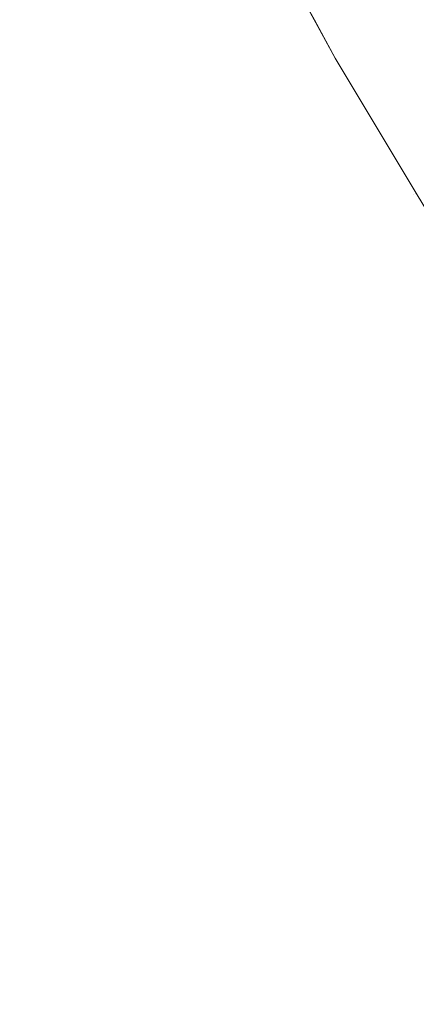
# Model space of a CAD drawing. Header units: centimetres. Extents: x -44.1 to 45.2, y 4.2 to 6.
# Tile 143 of 256: x -14.08565 to -14.07669, y 4.61423 to 4.63648. Entities that reach past the tile are written whole.
import ezdxf

# ---------------------------------------------------------------- set-up
doc = ezdxf.new("R2010")
doc.units = ezdxf.units.CM
doc.header["$LTSCALE"] = 2.54
doc.layers.add('Lucido design-1', color=7, linetype='Continuous')

# ---------------------------------------------------------------- blocks, each defined once
blk = doc.blocks.new('Gruppo-4-1')
at = {"color": 7, "linetype": 'Continuous', "lineweight": 9}
blk.add_3dface([(-43.918995, 5.900212, -2276.22217), (-43.918995, 4.300212, -2276.22217), (45.04592, 4.300212, -2276.22217), (45.04592, 5.900212, -2276.22217)], dxfattribs=at)
for points, invisible_edges in [([(-14.07852, 4.635611, -2276.92217), (-14.081108, 4.640363, -2276.92217), (-14.081544, 4.641164, -2276.72217), (-14.078989, 4.636473, -2276.72217)], 10), ([(-14.078994, 4.636466, -2276.721063), (-14.078989, 4.636473, -2276.72217), (-14.081544, 4.641164, -2276.72217), (-14.081112, 4.640357, -2276.721063)], 13), ([(-14.081454, 4.640293, -2276.928615), (-14.079334, 4.636398, -2276.928615), (-14.079528, 4.636359, -2276.930287), (-14.081649, 4.640256, -2276.930287)], 15), ([(-14.081306, 4.64032, -2276.926967), (-14.079187, 4.636428, -2276.926967), (-14.079334, 4.636398, -2276.928615), (-14.081454, 4.640293, -2276.928615)], 15), ([(-14.081202, 4.64034, -2276.925344), (-14.079084, 4.636448, -2276.925344), (-14.079187, 4.636428, -2276.926967), (-14.081306, 4.64032, -2276.926967)], 15), ([(-14.081142, 4.640351, -2276.923745), (-14.079024, 4.63646, -2276.923745), (-14.079084, 4.636448, -2276.925344), (-14.081202, 4.64034, -2276.925344)], 15), ([(-14.081108, 4.640363, -2276.92217), (-14.07852, 4.635611, -2276.92217), (-14.079024, 4.63646, -2276.923745), (-14.081142, 4.640351, -2276.923745)], 14), ([(-14.081112, 4.640357, -2276.721063), (-14.081083, 4.640362, -2276.71995), (-14.078965, 4.636472, -2276.71995), (-14.078994, 4.636466, -2276.721063)], 15), ([(-14.078916, 4.636482, -2276.718833), (-14.078965, 4.636472, -2276.71995), (-14.081083, 4.640362, -2276.71995), (-14.081033, 4.640371, -2276.718833)], 15), ([(-14.082537, 4.64009, -2276.935444), (-14.080409, 4.636182, -2276.935444), (-14.08081, 4.636102, -2276.93721), (-14.08294, 4.640014, -2276.93721)], 15), ([(-14.082188, 4.640155, -2276.933702), (-14.080063, 4.636252, -2276.933702), (-14.080409, 4.636182, -2276.935444), (-14.082537, 4.64009, -2276.935444)], 15), ([(-14.081893, 4.64021, -2276.931982), (-14.07977, 4.636311, -2276.931982), (-14.080063, 4.636252, -2276.933702), (-14.082188, 4.640155, -2276.933702)], 15), ([(-14.081649, 4.640256, -2276.930287), (-14.079528, 4.636359, -2276.930287), (-14.07977, 4.636311, -2276.931982), (-14.081893, 4.64021, -2276.931982)], 15), ([(-14.083923, 4.63983, -2276.940809), (-14.081787, 4.635906, -2276.940809), (-14.082367, 4.635789, -2276.942641), (-14.084507, 4.639721, -2276.942641)], 15), ([(-14.083402, 4.639928, -2276.938998), (-14.081269, 4.63601, -2276.938998), (-14.081787, 4.635906, -2276.940809), (-14.083923, 4.63983, -2276.940809)], 15), ([(-14.08294, 4.640014, -2276.93721), (-14.08081, 4.636102, -2276.93721), (-14.081269, 4.63601, -2276.938998), (-14.083402, 4.639928, -2276.938998)], 15), ([(-14.084507, 4.639721, -2276.942641), (-14.082367, 4.635789, -2276.942641), (-14.083012, 4.63566, -2276.944493), (-14.085156, 4.639599, -2276.944493)], 15), ([(-14.085872, 4.639465, -2276.946366), (-14.083723, 4.635517, -2276.946366), (-14.084504, 4.635361, -2276.948259), (-14.086658, 4.639318, -2276.948259)], 15), ([(-14.085156, 4.639599, -2276.944493), (-14.083012, 4.63566, -2276.944493), (-14.083723, 4.635517, -2276.946366), (-14.085872, 4.639465, -2276.946366)], 15), ([(-14.087516, 4.639158, -2276.95017), (-14.085356, 4.635189, -2276.95017), (-14.086283, 4.635003, -2276.952099), (-14.08845, 4.638983, -2276.952099)], 15), ([(-14.086658, 4.639318, -2276.948259), (-14.084504, 4.635361, -2276.948259), (-14.085356, 4.635189, -2276.95017), (-14.087516, 4.639158, -2276.95017)], 15), ([(-14.075498, 4.632805, -2276.709751), (-14.075714, 4.632759, -2276.710899), (-14.077992, 4.636668, -2276.710899), (-14.077775, 4.636711, -2276.709751)], 15), ([(-14.077775, 4.636711, -2276.709751), (-14.077535, 4.636759, -2276.7086), (-14.07526, 4.632856, -2276.7086), (-14.075498, 4.632805, -2276.709751)], 15), ([(-14.075001, 4.632912, -2276.707447), (-14.07526, 4.632856, -2276.7086), (-14.077535, 4.636759, -2276.7086), (-14.077274, 4.636812, -2276.707447)], 15), ([(-14.077274, 4.636812, -2276.707447), (-14.076989, 4.636869, -2276.706291), (-14.074719, 4.632973, -2276.706291), (-14.075001, 4.632912, -2276.707447)], 15), ([(-14.074414, 4.633038, -2276.705134), (-14.074719, 4.632973, -2276.706291), (-14.076989, 4.636869, -2276.706291), (-14.076683, 4.63693, -2276.705134)], 15), ([(-14.078916, 4.636482, -2276.718833), (-14.078846, 4.636496, -2276.717712), (-14.076562, 4.632577, -2276.717712), (-14.076631, 4.632562, -2276.718833)], 15), ([(-14.076473, 4.632596, -2276.716586), (-14.076562, 4.632577, -2276.717712), (-14.078846, 4.636496, -2276.717712), (-14.078756, 4.636514, -2276.716586)], 15), ([(-14.078756, 4.636514, -2276.716586), (-14.078646, 4.636536, -2276.715456), (-14.076363, 4.63262, -2276.715456), (-14.076473, 4.632596, -2276.716586)], 15), ([(-14.076232, 4.632648, -2276.714322), (-14.076363, 4.63262, -2276.715456), (-14.078646, 4.636536, -2276.715456), (-14.078514, 4.636563, -2276.714322)], 15), ([(-14.078514, 4.636563, -2276.714322), (-14.078362, 4.636593, -2276.713185), (-14.076081, 4.63268, -2276.713185), (-14.076232, 4.632648, -2276.714322)], 15), ([(-14.075908, 4.632717, -2276.712043), (-14.076081, 4.63268, -2276.713185), (-14.078362, 4.636593, -2276.713185), (-14.078188, 4.636628, -2276.712043)], 15), ([(-14.078188, 4.636628, -2276.712043), (-14.077992, 4.636668, -2276.710899), (-14.075714, 4.632759, -2276.710899), (-14.075908, 4.632717, -2276.712043)], 15), ([(-14.077771, 4.632318, -2276.933702), (-14.080063, 4.636252, -2276.933702), (-14.07977, 4.636311, -2276.931982), (-14.07748, 4.63238, -2276.931982)], 15), ([(-14.07748, 4.63238, -2276.931982), (-14.07977, 4.636311, -2276.931982), (-14.079528, 4.636359, -2276.930287), (-14.077239, 4.632432, -2276.930287)], 15), ([(-14.077239, 4.632432, -2276.930287), (-14.079528, 4.636359, -2276.930287), (-14.079334, 4.636398, -2276.928615), (-14.077047, 4.632473, -2276.928615)], 15), ([(-14.077047, 4.632473, -2276.928615), (-14.079334, 4.636398, -2276.928615), (-14.079187, 4.636428, -2276.926967), (-14.0769, 4.632504, -2276.926967)], 15), ([(-14.0769, 4.632504, -2276.926967), (-14.079187, 4.636428, -2276.926967), (-14.079084, 4.636448, -2276.925344), (-14.076798, 4.632526, -2276.925344)], 15), ([(-14.076798, 4.632526, -2276.925344), (-14.079084, 4.636448, -2276.925344), (-14.079024, 4.63646, -2276.923745), (-14.076738, 4.632539, -2276.923745)], 15), ([(-14.076738, 4.632539, -2276.923745), (-14.079024, 4.63646, -2276.923745), (-14.07852, 4.635611, -2276.92217)], 11), ([(-14.07852, 4.635611, -2276.72217), (-14.078989, 4.636473, -2276.72217), (-14.078994, 4.636466, -2276.721063)], 10), ([(-14.078994, 4.636466, -2276.721063), (-14.078965, 4.636472, -2276.71995), (-14.07668, 4.632552, -2276.71995), (-14.076709, 4.632545, -2276.721063)], 15), ([(-14.07852, 4.635611, -2276.72217), (-14.078994, 4.636466, -2276.721063), (-14.076709, 4.632545, -2276.721063)], 11), ([(-14.078989, 4.636473, -2276.72217), (-14.07852, 4.635611, -2276.72217), (-14.07852, 4.635611, -2276.92217)], 10), ([(-14.076631, 4.632562, -2276.718833), (-14.07668, 4.632552, -2276.71995), (-14.078965, 4.636472, -2276.71995), (-14.078916, 4.636482, -2276.718833)], 15), ([(-14.078967, 4.632061, -2276.938998), (-14.081269, 4.63601, -2276.938998), (-14.08081, 4.636102, -2276.93721), (-14.078512, 4.632158, -2276.93721)], 15), ([(-14.078512, 4.632158, -2276.93721), (-14.08081, 4.636102, -2276.93721), (-14.080409, 4.636182, -2276.935444), (-14.078114, 4.632244, -2276.935444)], 15), ([(-14.078114, 4.632244, -2276.935444), (-14.080409, 4.636182, -2276.935444), (-14.080063, 4.636252, -2276.933702), (-14.077771, 4.632318, -2276.933702)], 15), ([(-14.080057, 4.631827, -2276.942641), (-14.082367, 4.635789, -2276.942641), (-14.081787, 4.635906, -2276.940809), (-14.079482, 4.63195, -2276.940809)], 15), ([(-14.079482, 4.63195, -2276.940809), (-14.081787, 4.635906, -2276.940809), (-14.081269, 4.63601, -2276.938998), (-14.078967, 4.632061, -2276.938998)], 15), ([(-14.081404, 4.631538, -2276.946366), (-14.083723, 4.635517, -2276.946366), (-14.083012, 4.63566, -2276.944493), (-14.080697, 4.63169, -2276.944493)], 15), ([(-14.080697, 4.63169, -2276.944493), (-14.083012, 4.63566, -2276.944493), (-14.082367, 4.635789, -2276.942641), (-14.080057, 4.631827, -2276.942641)], 15), ([(-14.07852, 4.635611, -2276.92217), (-14.076689, 4.632561, -2276.92217), (-14.076738, 4.632539, -2276.923745)], 10), ([(-14.076689, 4.632561, -2276.92217), (-14.07852, 4.635611, -2276.92217), (-14.07852, 4.635611, -2276.72217), (-14.076689, 4.632561, -2276.72217)], 10), ([(-14.076709, 4.632545, -2276.721063), (-14.076689, 4.632561, -2276.72217), (-14.07852, 4.635611, -2276.72217)], 9), ([(-14.082179, 4.631372, -2276.948259), (-14.084504, 4.635361, -2276.948259), (-14.083723, 4.635517, -2276.946366), (-14.081404, 4.631538, -2276.946366)], 15), ([(-14.083945, 4.630992, -2276.952099), (-14.086283, 4.635003, -2276.952099), (-14.085356, 4.635189, -2276.95017), (-14.083025, 4.63119, -2276.95017)], 15), ([(-14.083025, 4.63119, -2276.95017), (-14.085356, 4.635189, -2276.95017), (-14.084504, 4.635361, -2276.948259), (-14.082179, 4.631372, -2276.948259)], 15), ([(-14.084942, 4.630779, -2276.954044), (-14.087287, 4.634802, -2276.954044), (-14.086283, 4.635003, -2276.952099), (-14.083945, 4.630992, -2276.952099)], 15), ([(-14.086017, 4.630548, -2276.956004), (-14.08837, 4.634585, -2276.956004), (-14.087287, 4.634802, -2276.954044), (-14.084942, 4.630779, -2276.954044)], 15), ([(-14.0769, 4.632504, -2276.926967), (-14.074441, 4.628553, -2276.926967), (-14.074586, 4.62852, -2276.928615), (-14.077047, 4.632473, -2276.928615)], 15), ([(-14.076798, 4.632526, -2276.925344), (-14.074339, 4.628576, -2276.925344), (-14.074441, 4.628553, -2276.926967), (-14.0769, 4.632504, -2276.926967)], 15), ([(-14.076738, 4.632539, -2276.923745), (-14.07428, 4.62859, -2276.923745), (-14.074339, 4.628576, -2276.925344), (-14.076798, 4.632526, -2276.925344)], 15), ([(-14.076738, 4.632539, -2276.923745), (-14.076689, 4.632561, -2276.92217), (-14.075121, 4.629947, -2276.92217)], 9), ([(-14.075121, 4.629947, -2276.92217), (-14.07428, 4.62859, -2276.923745), (-14.076738, 4.632539, -2276.923745)], 11), ([(-14.075121, 4.629947, -2276.72217), (-14.076689, 4.632561, -2276.72217), (-14.076709, 4.632545, -2276.721063)], 10), ([(-14.076709, 4.632545, -2276.721063), (-14.07668, 4.632552, -2276.71995), (-14.074222, 4.628603, -2276.71995), (-14.074251, 4.628596, -2276.721063)], 15), ([(-14.076709, 4.632545, -2276.721063), (-14.074251, 4.628596, -2276.721063), (-14.075121, 4.629947, -2276.72217)], 11), ([(-14.076689, 4.632561, -2276.72217), (-14.075121, 4.629947, -2276.72217), (-14.075121, 4.629947, -2276.92217), (-14.076689, 4.632561, -2276.92217)], 10), ([(-14.077771, 4.632318, -2276.933702), (-14.075304, 4.628355, -2276.933702), (-14.075645, 4.628277, -2276.935444), (-14.078114, 4.632244, -2276.935444)], 15), ([(-14.07748, 4.63238, -2276.931982), (-14.075016, 4.628421, -2276.931982), (-14.075304, 4.628355, -2276.933702), (-14.077771, 4.632318, -2276.933702)], 15), ([(-14.077239, 4.632432, -2276.930287), (-14.074777, 4.628476, -2276.930287), (-14.075016, 4.628421, -2276.931982), (-14.07748, 4.63238, -2276.931982)], 15), ([(-14.077047, 4.632473, -2276.928615), (-14.074586, 4.62852, -2276.928615), (-14.074777, 4.628476, -2276.930287), (-14.077239, 4.632432, -2276.930287)], 15), ([(-14.078967, 4.632061, -2276.938998), (-14.076492, 4.628083, -2276.938998), (-14.077002, 4.627966, -2276.940809), (-14.079482, 4.63195, -2276.940809)], 15), ([(-14.078512, 4.632158, -2276.93721), (-14.07604, 4.628187, -2276.93721), (-14.076492, 4.628083, -2276.938998), (-14.078967, 4.632061, -2276.938998)], 15), ([(-14.078114, 4.632244, -2276.935444), (-14.075645, 4.628277, -2276.935444), (-14.07604, 4.628187, -2276.93721), (-14.078512, 4.632158, -2276.93721)], 15), ([(-14.080057, 4.631827, -2276.942641), (-14.077573, 4.627836, -2276.942641), (-14.078208, 4.62769, -2276.944493), (-14.080697, 4.63169, -2276.944493)], 15), ([(-14.079482, 4.63195, -2276.940809), (-14.077002, 4.627966, -2276.940809), (-14.077573, 4.627836, -2276.942641), (-14.080057, 4.631827, -2276.942641)], 15), ([(-14.080697, 4.63169, -2276.944493), (-14.078208, 4.62769, -2276.944493), (-14.078909, 4.62753, -2276.946366), (-14.081404, 4.631538, -2276.946366)], 15), ([(-14.082179, 4.631372, -2276.948259), (-14.079678, 4.627354, -2276.948259), (-14.080518, 4.627162, -2276.95017), (-14.083025, 4.63119, -2276.95017)], 15), ([(-14.081404, 4.631538, -2276.946366), (-14.078909, 4.62753, -2276.946366), (-14.079678, 4.627354, -2276.948259), (-14.082179, 4.631372, -2276.948259)], 15), ([(-14.083025, 4.63119, -2276.95017), (-14.080518, 4.627162, -2276.95017), (-14.081431, 4.626953, -2276.952099), (-14.083945, 4.630992, -2276.952099)], 15), ([(-14.083945, 4.630992, -2276.952099), (-14.081431, 4.626953, -2276.952099), (-14.08242, 4.626726, -2276.954044), (-14.084942, 4.630779, -2276.954044)], 15), ([(-14.084942, 4.630779, -2276.954044), (-14.08242, 4.626726, -2276.954044), (-14.083487, 4.626482, -2276.956004), (-14.086017, 4.630548, -2276.956004)], 15), ([(-14.086017, 4.630548, -2276.956004), (-14.083487, 4.626482, -2276.956004), (-14.084634, 4.626219, -2276.957979), (-14.087174, 4.6303, -2276.957979)], 15), ([(-14.087174, 4.6303, -2276.957979), (-14.084634, 4.626219, -2276.957979), (-14.085865, 4.625938, -2276.959966), (-14.088414, 4.630033, -2276.959966)], 15), ([(-14.074343, 4.623957, -2276.940809), (-14.077002, 4.627966, -2276.940809), (-14.076492, 4.628083, -2276.938998), (-14.073837, 4.62408, -2276.938998)], 15), ([(-14.075539, 4.623665, -2276.944493), (-14.078208, 4.62769, -2276.944493), (-14.077573, 4.627836, -2276.942641), (-14.074909, 4.623819, -2276.942641)], 15), ([(-14.074909, 4.623819, -2276.942641), (-14.077573, 4.627836, -2276.942641), (-14.077002, 4.627966, -2276.940809), (-14.074343, 4.623957, -2276.940809)], 15), ([(-14.076234, 4.623496, -2276.946366), (-14.078909, 4.62753, -2276.946366), (-14.078208, 4.62769, -2276.944493), (-14.075539, 4.623665, -2276.944493)], 15), ([(-14.076996, 4.62331, -2276.948259), (-14.079678, 4.627354, -2276.948259), (-14.078909, 4.62753, -2276.946366), (-14.076234, 4.623496, -2276.946366)], 15), ([(-14.078734, 4.622887, -2276.952099), (-14.081431, 4.626953, -2276.952099), (-14.080518, 4.627162, -2276.95017), (-14.077829, 4.623107, -2276.95017)], 15), ([(-14.077829, 4.623107, -2276.95017), (-14.080518, 4.627162, -2276.95017), (-14.079678, 4.627354, -2276.948259), (-14.076996, 4.62331, -2276.948259)], 15), ([(-14.079715, 4.622648, -2276.954044), (-14.08242, 4.626726, -2276.954044), (-14.081431, 4.626953, -2276.952099), (-14.078734, 4.622887, -2276.952099)], 15), ([(-14.080773, 4.62239, -2276.956004), (-14.083487, 4.626482, -2276.956004), (-14.08242, 4.626726, -2276.954044), (-14.079715, 4.622648, -2276.954044)], 15), ([(-14.081911, 4.622113, -2276.957979), (-14.084634, 4.626219, -2276.957979), (-14.083487, 4.626482, -2276.956004), (-14.080773, 4.62239, -2276.956004)], 15), ([(-14.083131, 4.621815, -2276.959966), (-14.085865, 4.625938, -2276.959966), (-14.084634, 4.626219, -2276.957979), (-14.081911, 4.622113, -2276.957979)], 15), ([(-14.084436, 4.621497, -2276.961965), (-14.087181, 4.625636, -2276.961965), (-14.085865, 4.625938, -2276.959966), (-14.083131, 4.621815, -2276.959966)], 15), ([(-14.085828, 4.621158, -2276.963974), (-14.088585, 4.625315, -2276.963974), (-14.087181, 4.625636, -2276.961965), (-14.084436, 4.621497, -2276.961965)], 15), ([(-14.076234, 4.623496, -2276.946366), (-14.073373, 4.619439, -2276.946366), (-14.074128, 4.619243, -2276.948259), (-14.076996, 4.62331, -2276.948259)], 15), ([(-14.076996, 4.62331, -2276.948259), (-14.074128, 4.619243, -2276.948259), (-14.074953, 4.61903, -2276.95017), (-14.077829, 4.623107, -2276.95017)], 15), ([(-14.077829, 4.623107, -2276.95017), (-14.074953, 4.61903, -2276.95017), (-14.07585, 4.618797, -2276.952099), (-14.078734, 4.622887, -2276.952099)], 15), ([(-14.078734, 4.622887, -2276.952099), (-14.07585, 4.618797, -2276.952099), (-14.076822, 4.618546, -2276.954044), (-14.079715, 4.622648, -2276.954044)], 15), ([(-14.079715, 4.622648, -2276.954044), (-14.076822, 4.618546, -2276.954044), (-14.07787, 4.618275, -2276.956004), (-14.080773, 4.62239, -2276.956004)], 15), ([(-14.080773, 4.62239, -2276.956004), (-14.07787, 4.618275, -2276.956004), (-14.078998, 4.617983, -2276.957979), (-14.081911, 4.622113, -2276.957979)], 15), ([(-14.081911, 4.622113, -2276.957979), (-14.078998, 4.617983, -2276.957979), (-14.080207, 4.61767, -2276.959966), (-14.083131, 4.621815, -2276.959966)], 15), ([(-14.083131, 4.621815, -2276.959966), (-14.080207, 4.61767, -2276.959966), (-14.0815, 4.617335, -2276.961965), (-14.084436, 4.621497, -2276.961965)], 15), ([(-14.084436, 4.621497, -2276.961965), (-14.0815, 4.617335, -2276.961965), (-14.08288, 4.616978, -2276.963974), (-14.085828, 4.621158, -2276.963974)], 15), ([(-14.085828, 4.621158, -2276.963974), (-14.08288, 4.616978, -2276.963974), (-14.084348, 4.616597, -2276.96599), (-14.08731, 4.620797, -2276.96599)], 15), ([(-14.08731, 4.620797, -2276.96599), (-14.084348, 4.616597, -2276.96599), (-14.085908, 4.616194, -2276.968013), (-14.088884, 4.620413, -2276.968013)], 15), ([(-14.073736, 4.614424, -2276.954044), (-14.076822, 4.618546, -2276.954044), (-14.07585, 4.618797, -2276.952099), (-14.072774, 4.614688, -2276.952099)], 15), ([(-14.074774, 4.614139, -2276.956004), (-14.07787, 4.618275, -2276.956004), (-14.076822, 4.618546, -2276.954044), (-14.073736, 4.614424, -2276.954044)], 15), ([(-14.07589, 4.613832, -2276.957979), (-14.078998, 4.617983, -2276.957979), (-14.07787, 4.618275, -2276.956004), (-14.074774, 4.614139, -2276.956004)], 15), ([(-14.077088, 4.613504, -2276.959966), (-14.080207, 4.61767, -2276.959966), (-14.078998, 4.617983, -2276.957979), (-14.07589, 4.613832, -2276.957979)], 15), ([(-14.078368, 4.613152, -2276.961965), (-14.0815, 4.617335, -2276.961965), (-14.080207, 4.61767, -2276.959966), (-14.077088, 4.613504, -2276.959966)], 15), ([(-14.079734, 4.612777, -2276.963974), (-14.08288, 4.616978, -2276.963974), (-14.0815, 4.617335, -2276.961965), (-14.078368, 4.613152, -2276.961965)], 15), ([(-14.081188, 4.612377, -2276.96599), (-14.084348, 4.616597, -2276.96599), (-14.08288, 4.616978, -2276.963974), (-14.079734, 4.612777, -2276.963974)], 15), ([(-14.082733, 4.611953, -2276.968013), (-14.085908, 4.616194, -2276.968013), (-14.084348, 4.616597, -2276.96599), (-14.081188, 4.612377, -2276.96599)], 15), ([(-14.084369, 4.611504, -2276.97004), (-14.08756, 4.615766, -2276.97004), (-14.085908, 4.616194, -2276.968013), (-14.082733, 4.611953, -2276.968013)], 15), ([(-14.0861, 4.611028, -2276.972069), (-14.089308, 4.615313, -2276.972069), (-14.08756, 4.615766, -2276.97004), (-14.084369, 4.611504, -2276.97004)], 15)]:
    blk.add_3dface(points, dxfattribs=dict(at, invisible_edges=invisible_edges))
blk = doc.blocks.new('Gruppo-5-1')
at = {"color": 7}
blk.add_blockref('Gruppo-4-1', (0, 0), dxfattribs=at)

msp = doc.modelspace()

# ---------------------------------------------------------------- block references
at = {"layer": 'Lucido design-1', "color": 7}
msp.add_blockref('Gruppo-5-1', (0, 0), dxfattribs=at)

doc.saveas('drawing.dxf')
